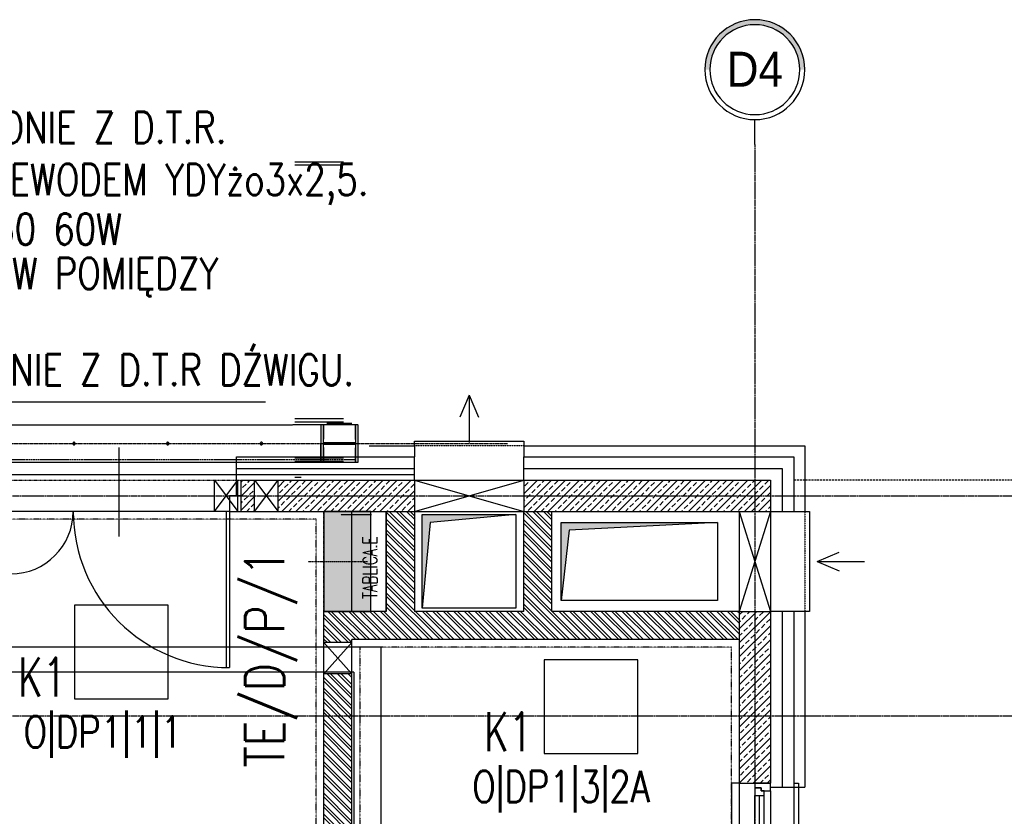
# Model space of a CAD drawing. Header units: inches. Extents: x 788 to 26783, y -4103 to 21.
# Tile 9 of 101: x 1772 to 2403, y -2890 to -2380. Entities that reach past the tile are written whole.
import ezdxf
from ezdxf.enums import TextEntityAlignment as Align

# ---------------------------------------------------------------- set-up
doc = ezdxf.new("R2010")
doc.units = ezdxf.units.IN
doc.header["$MEASUREMENT"] = 0
for name, pattern in [('CENTER', [2, 1.25, -0.25, 0.25, -0.25]), ('DASHDOT', [1, 0.5, -0.25, 0, -0.25]), ('DASHED', [0.75, 0.5, -0.25]), ('DASHED2', [0.375, 0.25, -0.125]), ('DIVIDE', [31.75, 12.7, -6.35, 0, -6.35, 0, -6.35])]:
    doc.linetypes.add(name, pattern=pattern)
for name, color, linetype in [('Det-metal', 141, 'Continuous'), ('Drz---drzwi', 5, 'Continuous'), ('E-90', 6, 'Continuous'), ('E35', 6, 'Continuous'), ('E50', 3, 'Continuous'), ('Fas-balustrada-widok', 114, 'Continuous'), ('Ins-el', 232, 'Continuous'), ('Ins-el-opis', 232, 'Continuous'), ('ins-kan-deszcz', 132, 'Continuous'), ('Ins-went', 141, 'Continuous'), ('Ins-wod', 4, 'Continuous'), ('m-went-nawiew', 152, 'Continuous'), ('Okn---okna', 5, 'Continuous'), ('Os-osie', 1, 'CENTER'), ('Os-osie glowne', 1, 'CENTER'), ('Os-osie-opis', 2, 'Continuous'), ('Sc-beton', 7, 'Continuous'), ('Sc-beton-hatch', 86, 'Continuous'), ('Sc-cegla pustak', 42, 'Continuous'), ('Sc-cegla pustak-hatch', 8, 'Continuous'), ('Sc-izolacja term-styropian', 151, 'STYROPIAN-KA'), ('Sc-kamien', 31, 'Continuous'), ('Sc-nadproza kon', 5, 'DASHED2'), ('Suf-widok', 8, 'Continuous'), ('W-idok', 8, 'Continuous'), ('W-idok nad', 5, 'DASHED2'), ('W-otwor-strop', 1, 'Continuous'), ('W-przebicia-ściany', 223, 'Continuous')]:
    doc.layers.add(name, color=color, linetype=linetype)
doc.styles.add('dwg_opis duży', font='ARIAL.TTF', dxfattribs={"width": 0.9})
doc.styles.add('ROMANS', font='romans', dxfattribs={"width": 0.85})
doc.linetypes.add('BATTING', pattern='A,0.0001,-0.1,[134,ltypeshp.shx,S=0.1,R=0,X=-0.1,Y=0],-0.2,[134,ltypeshp.shx,S=0.1,R=180,X=0.1,Y=0],-0.1', length=0.4001)
doc.linetypes.add('STYROPIAN-KA', pattern='A,0.0001,-0.1,[135,ltypeshp.shx,S=0.1,R=0,X=-0.1,Y=0],0,[135,ltypeshp.shx,S=0.1,R=180,X=0.1,Y=0],-0.1', length=0.2001)
pattern_1 = [(45, (-49840.571, 59645.477), (-4.49012806, 4.49012806), []), (45, (-49836.081, 59645.477), (-4.49012806, 4.49012806), [3.175, -1.5875])]

# ---------------------------------------------------------------- blocks, each defined once
blk = doc.blocks.new('_FKHJK')
for p, q in [((-10, 0), (-15, 0)), ((-15, 0), (-15, -150)), ((25, 0), (28, 0)), ((28, 0), (28, -150)), ((10, -5), (10, -145)), ((0, -142), (0, -8)), ((3, -142), (3, -8)), ((6, -142), (6, -8)), ((-15, -150), (-10, -150)), ((28, -150), (25, -150))]:
    blk.add_line(p, q)
at = {"linetype": 'DASHED2'}
for p, q in [((-10, 0), (-10, -150)), ((25, 0), (25, -150))]:
    blk.add_line(p, q, dxfattribs=at)
for points in [[(10, -5), (10, 0), (0, 0), (0, -3), (4, -3), (4, -5)], [(6, -8), (6, -5), (4, -5), (4, -3), (0, -3), (0, -5), (0, -8)], [(6, -142), (6, -145), (4, -145), (4, -147), (0, -147), (0, -145), (0, -142)], [(10, -145), (10, -150), (0, -150), (0, -147), (4, -147), (4, -145)]]:
    blk.add_lwpolyline(points, close=True)
blk = doc.blocks.new('_opis_osi_liczbowy')
blk.add_hatch(color=256).paths.add_polyline_path([(32, 32), (32, 28.8, -1), (32, -28.8), (32, -32, 1)])
for radius in [32, 28.8]:
    blk.add_circle((32, 0), radius)
at = {"style": 'dwg_opis duży', "width": 0.9}
blk.add_attdef('AXNAMEH', text='', height=22.4, rotation=90, dxfattribs=at).set_placement((32, 0), align=Align.MIDDLE_CENTER)
blk = doc.blocks.new('_DKGJHF')
at = {"ltscale": 7}
for p, q in [((-21.08, -77), (35.92, -77)), ((-5, -147.5), (-105, -147.5)), ((-5, -145.5), (-104.98, -145.5))]:
    blk.add_line(p, q, dxfattribs=at)
for points in [[(5, -7.5), (5, 0), (-5, 0), (-5, -7.5)], [(5, -155), (5, -147.5), (-5, -147.5), (-5, -155)]]:
    blk.add_lwpolyline(points, close=True, dxfattribs=at)
for points in [[(-45, -7.5), (-5, -7.5)], [(-5, -147.5), (-5, -7.5)]]:
    blk.add_lwpolyline(points, dxfattribs=at)
for centre, radius, start, end in [((-5, -7.5), 40, 180, 270), ((-5, -147.5), 100, 90, 180)]:
    blk.add_arc(centre, radius, start, end)
blk = doc.blocks.new('_STRZAŁKA_WENT')
for q in [(-6.02, -14.01), (0, -30.24), (6.02, -14.01)]:
    blk.add_line((0, 0), q)
blk = doc.blocks.new('opr_kas')
at = {"layer": 'E35', "linetype": 'Continuous', "ltscale": 0.3}
blk.add_lwpolyline([(-30, -30), (30, -30), (30, 30), (-30, 30)], close=True, dxfattribs=at)

msp = doc.modelspace()

# ---------------------------------------------------------------- hatches: boundary and pattern name
at = {"layer": 'E50'}
msp.add_hatch(color=256, dxfattribs=at).paths.add_polyline_path([(1996.98, -2695.03), (1966.98, -2695.03), (1966.98, -2759.03), (1996.98, -2759.03)])
at = {"layer": 'Sc-beton-hatch'}
h = msp.add_hatch(dxfattribs=at)
h.set_pattern_fill('ANSI33', color=256, style=0)
h.set_pattern_definition(pattern_1)
h.paths.add_polyline_path([(1937.63, -2685.03), (1937.63, -2695.03), (2024.98, -2695.03), (2024.98, -2685.03)])
h.paths.add_polyline_path([(2024.98, -2685.03), (2024.98, -2675.03), (1937.63, -2675.03), (1937.63, -2685.03)])
h.paths.add_polyline_path([(1913.98, -2675.03), (1913.98, -2685.03), (1922.63, -2685.03), (1922.63, -2675.03)])
h.paths.add_polyline_path([(1913.98, -2685.03), (1913.98, -2695.03), (1922.63, -2695.03), (1922.63, -2685.03)])
h = msp.add_hatch(dxfattribs=at)
h.set_pattern_fill('ANSI33', color=256, style=0)
h.set_pattern_definition(pattern_1)
h.paths.add_polyline_path([(2252.98, -2695.03), (2252.98, -2685.03), (2242.98, -2685.03), (2242.98, -2695.03)])
h.paths.add_polyline_path([(2252.98, -2685.03), (2252.98, -2675.03), (2242.98, -2675.03), (2242.98, -2685.03)])
h.paths.add_polyline_path([(2242.98, -2685.03), (2242.98, -2675.03), (2094.98, -2675.03), (2094.98, -2685.03)])
h.paths.add_polyline_path([(2094.98, -2685.03), (2094.98, -2695.03), (2232.98, -2695.03), (2242.98, -2695.03), (2242.98, -2685.03)])
h = msp.add_hatch(dxfattribs=at)
h.set_pattern_fill('ANSI33', color=256, style=0)
h.set_pattern_definition(pattern_1)
h.paths.add_polyline_path([(2252.98, -2759.03), (2242.98, -2759.03), (2242.98, -2826.03), (2252.98, -2826.03)])
h.paths.add_polyline_path([(2242.98, -2759.03), (2232.98, -2759.03), (2232.98, -2826.03), (2242.98, -2826.03)])
h.paths.add_polyline_path([(2242.98, -2826.03), (2232.98, -2826.03), (2232.98, -2869.03), (2242.98, -2869.03)])
h.paths.add_polyline_path([(2252.98, -2826.03), (2242.98, -2826.03), (2242.98, -2869.03), (2252.98, -2869.03)])
h.paths.add_polyline_path([(2234.52, -2789.08), (2251.44, -2789.08), (2251.44, -2806.33), (2234.52, -2806.33)], flags=9)
at = {"layer": 'Sc-cegla pustak-hatch'}
h = msp.add_hatch(dxfattribs=at)
h.set_pattern_fill('ANSI32', color=256, scale=0.5, angle=90, style=0)
h.set_pattern_definition([(135, (-49840.5713, 59645.477), (-3.36759605, -3.36759605), []), (135, (-49840.5713, 59647.722), (-3.36759605, -3.36759605), [])])
h.paths.add_polyline_path([(1984.98, -2826.03), (1966.98, -2826.03), (1966.98, -2963.03), (1984.98, -2963.03)])
h.paths.add_polyline_path([(1984.98, -2826.03), (1984.98, -2799.03), (1966.98, -2799.03), (1966.98, -2826.03)])
h.paths.add_polyline_path([(2024.98, -2759.03), (2024.98, -2695.03), (2006.98, -2695.03), (2006.98, -2759.03), (1966.98, -2759.03), (1966.98, -2779.03), (1984.98, -2779.03), (1984.98, -2777.03), (2082.22, -2777.03), (2082.22, -2759.03)])
h.paths.add_polyline_path([(2094.98, -2759.03), (2082.22, -2759.03), (2082.22, -2777.03), (2179.23, -2777.03), (2179.33, -2759.03), (2112.98, -2759.03), (2112.98, -2695.03), (2094.98, -2695.03)])
h.paths.add_polyline_path([(2232.98, -2777.03), (2232.98, -2759.03), (2179.33, -2759.03), (2179.23, -2777.03)])
h.paths.add_polyline_path([(1968.01, -2789.08), (1983.94, -2789.08), (1983.94, -2806.33), (1968.01, -2806.33)], flags=9)
h.paths.add_polyline_path([(2008.01, -2730.28), (2023.94, -2730.28), (2023.94, -2747.53), (2008.01, -2747.53)], flags=24)
h.paths.add_polyline_path([(2009.84, -2790.31), (2075.19, -2790.31), (2075.19, -2774.23), (2009.84, -2774.23)], flags=9)
h.paths.add_polyline_path([(2013.75, -2961.98), (2013.75, -2771.52), (1993.18, -2771.52), (1993.18, -2961.98)], flags=9)
h.paths.add_polyline_path([(2096.01, -2730.28), (2111.94, -2730.28), (2111.94, -2747.53), (2096.01, -2747.53)], flags=24)
h.paths.add_polyline_path([(2177, -2776), (2177, -2760.06), (2194.25, -2760.06), (2194.25, -2776)], flags=9)
at = {"layer": 'W-otwor-strop'}
for points in [[(2029.98, -2757.03), (2029.98, -2697.03), (2089.98, -2697.03), (2034.98, -2702.03)], [(2118.98, -2752.03), (2118.98, -2702.03), (2218.98, -2702.03), (2123.98, -2707.03)]]:
    msp.add_hatch(color=256, dxfattribs=at).paths.add_polyline_path(points)

# ---------------------------------------------------------------- linework, layer by layer
at = {"layer": 'Det-metal', "linetype": 'DASHED', "ltscale": 0.5}
for p, q in [((1726.98, -2639.53), (1946.98, -2639.53)), ((1964.98, -2639.53), (1946.98, -2639.53)), ((1964.98, -2639.53), (1964.98, -2651.03)), ((1966.68, -2639.53), (1964.98, -2639.53)), ((1964.98, -2639.53), (1964.98, -2663.53)), ((1966.68, -2639.53), (1966.68, -2648.93)), ((1987.28, -2639.53), (1966.68, -2639.53)), ((1966.68, -2651.03), (1966.68, -2639.53)), ((1968.98, -2638.53), (1984.98, -2638.53)), ((1987.28, -2648.93), (1987.28, -2639.53)), ((1987.28, -2639.53), (1987.28, -2651.03)), ((1988.98, -2639.53), (1987.28, -2639.53)), ((1988.98, -2663.53), (1988.98, -2639.53)), ((1806.2, -2651.35), (1806.18, -2651.53)), ((1806.18, -2651.53), (1806.2, -2651.71)), ((1806.26, -2651.18), (1806.2, -2651.35)), ((1806.2, -2651.71), (1806.26, -2651.88)), ((1806.35, -2651.03), (1806.26, -2651.18)), ((1806.26, -2651.88), (1806.35, -2652.03)), ((1806.48, -2650.91), (1806.35, -2651.03)), ((1806.35, -2652.03), (1806.48, -2652.16)), ((1806.63, -2650.81), (1806.48, -2650.91)), ((1806.48, -2652.16), (1806.63, -2652.25)), ((1806.8, -2650.75), (1806.63, -2650.81)), ((1806.63, -2652.25), (1806.8, -2652.31)), ((1806.98, -2650.73), (1806.8, -2650.75)), ((1806.8, -2652.31), (1806.98, -2652.33)), ((1807.15, -2650.75), (1806.98, -2650.73)), ((1806.98, -2652.33), (1807.15, -2652.31)), ((1807.32, -2650.81), (1807.15, -2650.75)), ((1807.15, -2652.31), (1807.32, -2652.25)), ((1807.47, -2650.91), (1807.32, -2650.81)), ((1807.32, -2652.25), (1807.47, -2652.16)), ((1807.6, -2651.03), (1807.47, -2650.91)), ((1807.47, -2652.16), (1807.6, -2652.03)), ((1807.7, -2651.18), (1807.6, -2651.03)), ((1807.6, -2652.03), (1807.7, -2651.88)), ((1807.76, -2651.35), (1807.7, -2651.18)), ((1807.7, -2651.88), (1807.76, -2651.71)), ((1807.78, -2651.53), (1807.76, -2651.35)), ((1807.76, -2651.71), (1807.78, -2651.53)), ((1866.2, -2651.35), (1866.18, -2651.53)), ((1866.18, -2651.53), (1866.2, -2651.71)), ((1866.26, -2651.18), (1866.2, -2651.35)), ((1866.2, -2651.71), (1866.26, -2651.88)), ((1866.35, -2651.03), (1866.26, -2651.18)), ((1866.26, -2651.88), (1866.35, -2652.03)), ((1866.48, -2650.91), (1866.35, -2651.03)), ((1866.35, -2652.03), (1866.48, -2652.16)), ((1866.63, -2650.81), (1866.48, -2650.91)), ((1866.48, -2652.16), (1866.63, -2652.25)), ((1866.8, -2650.75), (1866.63, -2650.81)), ((1866.63, -2652.25), (1866.8, -2652.31)), ((1866.98, -2650.73), (1866.8, -2650.75)), ((1866.8, -2652.31), (1866.98, -2652.33)), ((1867.15, -2650.75), (1866.98, -2650.73)), ((1866.98, -2652.33), (1867.15, -2652.31)), ((1867.32, -2650.81), (1867.15, -2650.75)), ((1867.15, -2652.31), (1867.32, -2652.25)), ((1867.47, -2650.91), (1867.32, -2650.81)), ((1867.32, -2652.25), (1867.47, -2652.16)), ((1867.6, -2651.03), (1867.47, -2650.91)), ((1867.47, -2652.16), (1867.6, -2652.03)), ((1867.7, -2651.18), (1867.6, -2651.03)), ((1867.6, -2652.03), (1867.7, -2651.88)), ((1867.76, -2651.35), (1867.7, -2651.18)), ((1867.7, -2651.88), (1867.76, -2651.71)), ((1867.78, -2651.53), (1867.76, -2651.35)), ((1867.76, -2651.71), (1867.78, -2651.53)), ((1926.2, -2651.35), (1926.18, -2651.53)), ((1926.18, -2651.53), (1926.2, -2651.71)), ((1926.26, -2651.18), (1926.2, -2651.35)), ((1926.2, -2651.71), (1926.26, -2651.88)), ((1926.35, -2651.03), (1926.26, -2651.18)), ((1926.26, -2651.88), (1926.35, -2652.03)), ((1926.48, -2650.91), (1926.35, -2651.03)), ((1926.35, -2652.03), (1926.48, -2652.16)), ((1926.63, -2650.81), (1926.48, -2650.91)), ((1926.48, -2652.16), (1926.63, -2652.25)), ((1926.8, -2650.75), (1926.63, -2650.81)), ((1926.63, -2652.25), (1926.8, -2652.31)), ((1926.98, -2650.73), (1926.8, -2650.75)), ((1926.8, -2652.31), (1926.98, -2652.33)), ((1927.15, -2650.75), (1926.98, -2650.73)), ((1926.98, -2652.33), (1927.15, -2652.31)), ((1927.32, -2650.81), (1927.15, -2650.75)), ((1927.15, -2652.31), (1927.32, -2652.25)), ((1927.47, -2650.91), (1927.32, -2650.81)), ((1927.32, -2652.25), (1927.47, -2652.16)), ((1927.6, -2651.03), (1927.47, -2650.91)), ((1927.47, -2652.16), (1927.6, -2652.03)), ((1927.7, -2651.18), (1927.6, -2651.03)), ((1927.6, -2652.03), (1927.7, -2651.88)), ((1927.76, -2651.35), (1927.7, -2651.18)), ((1927.7, -2651.88), (1927.76, -2651.71)), ((1927.78, -2651.53), (1927.76, -2651.35)), ((1927.76, -2651.71), (1927.78, -2651.53)), ((1964.98, -2651.03), (1964.98, -2652.03)), ((1964.98, -2663.53), (1964.98, -2652.03)), ((1987.28, -2651.03), (1966.68, -2651.03)), ((1966.68, -2651.03), (1968.78, -2651.03)), ((1966.68, -2652.03), (1987.28, -2652.03)), ((1966.68, -2663.53), (1966.68, -2652.03)), ((1968.78, -2652.03), (1966.68, -2652.03)), ((1966.68, -2654.13), (1966.68, -2663.53)), ((1968.78, -2651.03), (1985.18, -2651.03)), ((1985.18, -2652.03), (1968.78, -2652.03)), ((1976.58, -2651.03), (1975.78, -2651.03)), ((1985.18, -2651.03), (1987.28, -2651.03)), ((1987.28, -2652.03), (1985.18, -2652.03)), ((1987.28, -2652.03), (1987.28, -2663.53)), ((1987.28, -2663.53), (1987.28, -2654.13)), ((1726.98, -2663.53), (1946.98, -2663.53)), ((1946.98, -2663.53), (1964.98, -2663.53)), ((1964.98, -2663.53), (1966.68, -2663.53)), ((1966.68, -2663.53), (1987.28, -2663.53)), ((1987.28, -2663.53), (1988.98, -2663.53))]:
    msp.add_line(p, q, dxfattribs=at)
msp.add_lwpolyline([(2024.98, -2671.53), (1576.98, -2671.53)], dxfattribs=at)
at = {"layer": 'E35'}
msp.add_line((1929.6, -2624.98), (1331.18, -2624.98), dxfattribs=at)
at = {"layer": 'E35', "linetype": 'Continuous', "ltscale": 0.3}
msp.add_lwpolyline([(2107.98, -2850.03), (2167.98, -2850.03), (2167.98, -2790.03), (2107.98, -2790.03)], close=True, dxfattribs=at)
at = {"layer": 'E50'}
msp.add_lwpolyline([(1966.98, -2695.03), (1966.98, -2759.03), (1996.98, -2759.03), (1996.98, -2695.03)], close=True, dxfattribs=at)
at = {"layer": 'Fas-balustrada-widok'}
for points in [[(1948.48, -2471.03), (1979.48, -2471.03)], [(1948.48, -2473.03), (1979.48, -2473.03)], [(1948.48, -2635.53), (1979.48, -2635.53)], [(1948.48, -2637.53), (1979.48, -2637.53)], [(1948.48, -2660.72), (1979.48, -2660.72)], [(1948.48, -2662.72), (1979.48, -2662.72)], [(1952.48, -2673.2), (1948.48, -2673.2)]]:
    msp.add_lwpolyline(points, dxfattribs=at)
at = {"layer": 'Ins-el'}
msp.add_lwpolyline([(1984.98, -2695.03), (2006.98, -2695.03), (2006.98, -2759.03), (1984.98, -2759.03)], close=True, dxfattribs=at)
at = {"layer": 'ins-kan-deszcz', "linetype": 'DASHED', "ltscale": 0.5}
msp.add_lwpolyline([(1997.43, -2697.1), (1977.92, -2697.1)], dxfattribs=at)
at = {"layer": 'Ins-wod', "linetype": 'DASHED', "ltscale": 0.5}
for p, q in [((2003.68, -2782.03), (1762.84, -2782.03)), ((1986.18, -2798.03), (1746.84, -2798.03))]:
    msp.add_line(p, q, dxfattribs=at)
at = {"layer": 'Ins-wod', "linetype": 'DASHED2'}
for points in [[(2003.68, -3509.03), (2003.68, -2782.03)], [(1986.18, -2798.03), (1986.18, -3457.34)]]:
    msp.add_lwpolyline(points, dxfattribs=at)
at = {"layer": 'm-went-nawiew'}
msp.add_line((2232.98, -2695.03), (2232.98, -2759.03), dxfattribs=at)
at = {"layer": 'Os-osie', "ltscale": 0.5}
msp.add_line((1589.41, -2651.53), (2084.54, -2651.53), dxfattribs=at)
at = {"layer": 'Os-osie', "ltscale": 0.2}
msp.add_lwpolyline([(1956.98, -2727.03), (1994.98, -2727.03)], dxfattribs=at)
at = {"layer": 'Os-osie glowne'}
for points in [[(2242.98, -2460.03), (2242.98, -4022.92)], [(867.98, -2685.03), (3562.53, -2685.03)], [(867.98, -2826.03), (3562.53, -2826.03)]]:
    msp.add_lwpolyline(points, dxfattribs=at)
at = {"layer": 'Os-osie-opis'}
msp.add_lwpolyline([(2242.98, -2460.03), (2242.98, -2444.03)], dxfattribs=at)
at = {"layer": 'Sc-beton'}
for p, q in [((2252.98, -2675.03), (2252.98, -2869.03)), ((1913.98, -2695.03), (2232.98, -2695.03))]:
    msp.add_line(p, q, dxfattribs=at)
for points in [[(1913.98, -2675.03), (2252.98, -2675.03)], [(1913.98, -2695.03), (1913.98, -2675.03)], [(2232.98, -2695.03), (2232.98, -2869.03)], [(2232.98, -2869.03), (2252.98, -2869.03)]]:
    msp.add_lwpolyline(points, dxfattribs=at)
at = {"layer": 'Sc-cegla pustak'}
for p, q in [((2094.98, -2759.03), (2094.98, -2695.03)), ((2112.98, -2759.03), (2112.98, -2695.03)), ((2232.98, -2777.03), (1984.98, -2777.03))]:
    msp.add_line(p, q, dxfattribs=at)
for points in [[(2006.98, -2759.03), (2006.98, -2695.03)], [(2024.98, -2695.03), (2024.98, -2759.03)], [(1966.98, -2963.03), (1966.98, -2759.03)], [(2006.98, -2759.03), (1966.98, -2759.03)], [(2091.98, -2759.03), (2024.98, -2759.03)], [(2094.98, -2759.03), (2024.98, -2759.03)], [(2232.98, -2759.03), (2112.98, -2759.03)], [(2232.98, -2759.03), (2112.98, -2759.03)], [(1984.98, -2963.03), (1984.98, -2777.03)]]:
    msp.add_lwpolyline(points, dxfattribs=at)
at = {"layer": 'Sc-izolacja term-styropian', "linetype": 'ByBlock'}
for p, q in [((2024.98, -2675.03), (2024.98, -2660.03)), ((2094.98, -2675.03), (2094.98, -2660.03)), ((2267.98, -2660.03), (2267.98, -2695.03)), ((2267.98, -2759.03), (2267.98, -2871.53))]:
    msp.add_line(p, q, dxfattribs=at)
at = {"layer": 'Sc-izolacja term-styropian', "linetype": 'BATTING', "ltscale": 0.35}
for p, q in [((2260.48, -2667.53), (2260.48, -2695.03)), ((2260.48, -2759.03), (2260.48, -2871.53))]:
    msp.add_line(p, q, dxfattribs=at)
at = {"layer": 'Sc-izolacja term-styropian', "linetype": 'ByBlock'}
for points in [[(1910.98, -2660.03), (2024.98, -2660.03)], [(1910.98, -2685.03), (1910.98, -2660.03)], [(2094.98, -2660.03), (2119.36, -2660.03)], [(2119.36, -2660.03), (2267.98, -2660.03)], [(2252.98, -2695.03), (2267.98, -2695.03)], [(2267.98, -2759.03), (2252.98, -2759.03)], [(2252.98, -2871.53), (2267.98, -2871.53)]]:
    msp.add_lwpolyline(points, dxfattribs=at)
at = {"layer": 'Sc-izolacja term-styropian', "linetype": 'BATTING', "ltscale": 0.35}
for points in [[(1910.98, -2667.53), (2024.98, -2667.53)], [(2094.98, -2667.53), (2260.48, -2667.53)]]:
    msp.add_lwpolyline(points, dxfattribs=at)
at = {"layer": 'Sc-kamien'}
for p, q in [((2274.98, -2653.03), (2274.98, -2695.03)), ((2274.98, -2759.03), (2274.98, -2871.53))]:
    msp.add_line(p, q, dxfattribs=at)
for points in [[(1995.98, -2653.03), (2024.98, -2653.03)], [(2024.98, -2653.03), (2024.98, -2660.03)], [(2094.98, -2653.03), (2119.36, -2653.03)], [(2094.98, -2653.03), (2094.98, -2660.03)], [(2119.36, -2653.03), (2274.98, -2653.03)], [(2267.98, -2695.03), (2274.98, -2695.03)], [(2274.98, -2759.03), (2267.98, -2759.03)], [(2267.98, -2871.53), (2274.98, -2871.53)]]:
    msp.add_lwpolyline(points, dxfattribs=at)
at = {"layer": 'Sc-nadproza kon', "linetype": 'DASHDOT', "ltscale": 0.5}
for points in [[(1761.98, -2675.03), (1913.98, -2675.03)], [(1966.98, -2759.03), (1966.98, -2695.03)], [(1984.98, -2759.03), (1984.98, -2695.03)]]:
    msp.add_lwpolyline(points, dxfattribs=at)
at = {"layer": 'Suf-widok', "linetype": 'DIVIDE', "ltscale": 0.02}
for points in [[(1711.98, -2700.03), (1711.98, -3055.03), (1738.98, -3055.03), (1738.98, -3175.03), (1442.98, -3175.03), (1442.98, -3370.03), (1372.98, -3370.03), (1372.98, -3516.03), (1961.98, -3516.03), (1961.98, -2700.03)], [(2227.98, -2782.03), (2227.98, -2782.03), (1989.98, -2782.03), (1989.98, -3074.03), (2227.98, -3074.03), (2227.98, -2782.03)]]:
    msp.add_lwpolyline(points, close=True, dxfattribs=at)
at = {"layer": 'W-idok'}
for points in [[(2024.98, -2653.03), (2024.98, -2650.03), (2094.98, -2650.03), (2094.98, -2653.03)], [(2274.98, -2695.03), (2277.98, -2695.03), (2277.98, -2759.03), (2274.98, -2759.03)]]:
    msp.add_lwpolyline(points, dxfattribs=at)
at = {"layer": 'W-idok', "linetype": 'DASHED', "ltscale": 0.3}
for points in [[(2094.98, -2653.03), (2024.98, -2653.03)], [(2274.98, -2695.03), (2274.98, -2759.03)]]:
    msp.add_lwpolyline(points, dxfattribs=at)
at = {"layer": 'W-idok', "linetype": 'DASHED'}
msp.add_lwpolyline([(1686.98, -2661.72), (1986.98, -2661.72)], dxfattribs=at)
at = {"layer": 'W-idok nad', "ltscale": 5}
msp.add_line((3067.98, -2675.03), (2267.98, -2675.03), dxfattribs=at)
at = {"layer": 'W-otwor-strop'}
for points in [[(2029.98, -2697.03), (2089.98, -2697.03), (2089.98, -2757.03), (2029.98, -2757.03)], [(2029.98, -2757.03), (2029.98, -2697.03), (2089.98, -2697.03), (2034.98, -2702.03)], [(2118.98, -2702.03), (2218.98, -2702.03), (2218.98, -2752.03), (2118.98, -2752.03)], [(2118.98, -2752.03), (2118.98, -2702.03), (2218.98, -2702.03), (2123.98, -2707.03)]]:
    msp.add_lwpolyline(points, close=True, dxfattribs=at)
at = {"layer": 'W-przebicia-ściany'}
for p, q in [((2232.98, -2695.03), (2252.98, -2695.03)), ((2232.98, -2759.03), (2252.98, -2759.03))]:
    msp.add_line(p, q, dxfattribs=at)
for points in [[(1896.98, -2695.03), (1896.98, -2675.03)], [(1896.98, -2675.03), (1911.98, -2695.03)], [(1896.98, -2695.03), (1911.98, -2675.03)], [(1911.98, -2695.03), (1911.98, -2675.03)], [(1922.63, -2695.03), (1922.63, -2675.03)], [(1922.63, -2675.03), (1937.63, -2695.03)], [(1922.63, -2695.03), (1937.63, -2675.03)], [(1937.63, -2695.03), (1937.63, -2675.03)], [(2024.98, -2675.03), (2024.98, -2695.03)], [(2024.98, -2675.03), (2094.98, -2695.03)], [(2024.98, -2695.03), (2094.98, -2675.03)], [(2094.98, -2675.03), (2094.98, -2695.03)], [(2252.98, -2695.03), (2232.98, -2759.03)], [(2232.98, -2695.03), (2252.98, -2759.03)], [(1984.98, -2779.03), (1966.98, -2779.03)], [(1984.98, -2779.03), (1966.98, -2799.03)], [(1984.98, -2799.03), (1966.98, -2779.03)], [(1984.98, -2799.03), (1966.98, -2799.03)]]:
    msp.add_lwpolyline(points, dxfattribs=at)

# ---------------------------------------------------------------- block references
at = {"layer": 'Drz---drzwi', "rotation": 90}
msp.add_blockref('_DKGJHF', (1758.98, -2690.03), dxfattribs=at)
at = {"layer": 'E35'}
msp.add_blockref('opr_kas', (1837.25, -2785.03), dxfattribs=at)
at = {"layer": 'Ins-went', "xscale": -1}
msp.add_blockref('_STRZAŁKA_WENT', (2059.98, -2620.6), dxfattribs=at)
at = {"layer": 'Ins-went', "xscale": -1, "rotation": 90}
msp.add_blockref('_STRZAŁKA_WENT', (2282.98, -2727.03), dxfattribs=at)
at = {"layer": 'Okn---okna'}
msp.add_blockref('_FKHJK', (2242.98, -2869.03), dxfattribs=at)
at = {"layer": 'Os-osie-opis'}
ref = msp.add_blockref('_opis_osi_liczbowy', (2242.98, -2444.03), dxfattribs=dict(at, xscale=-1, rotation=270))
ref.add_attrib('AXNAMEH', 'D4', dxfattribs={"layer": '0', "height": 22.4, "style": 'dwg_opis duży', "width": 0.9}).set_placement((2242.98, -2411.74), align=Align.MIDDLE_CENTER)

# ---------------------------------------------------------------- texts
at = {"layer": 'E-90', "style": 'ROMANS', "width": 0.8}
for s, p in [('O|DP1|1|1', (1825.46, -2837.67)), ('O|DP1|3|2A', (2118.93, -2872.67))]:
    msp.add_text(s, height=20, rotation=360, dxfattribs=at).set_placement(p, align=Align.MIDDLE)
at = {"layer": 'E35', "style": 'ROMANS', "width": 0.8}
for s, p in [('OŚWIETLENIE SZYBÓW WINDOWYCH ZGODNIE Z D.T.R.', (1340.98, -2459.03)), ('URZĄDZEŃ. INSTALACJA WYKONANA PRZEWODEM YDYżo3x2,5.', (1339.31, -2492.43)), ('OPRAWY TYPU KANAŁOWEGO np. OKPZ60 60W', (1339.31, -2524.15)), ('ROMIESZCZONE NA WYSOKOŚCI STROPÓW POMIĘDZY', (1339.31, -2552.54)), ('GNIAZDO WTYKOWE UMIESZCZONE ZGODNIE Z D.T.R DŹWIGU.', (1337.64, -2614.32))]:
    msp.add_text(s, height=20, dxfattribs=at).set_placement(p)
at = {"layer": 'E35', "style": 'ROMANS', "width": 0.7}
for p in [(1786.63, -2801.14), (2085.05, -2836.14)]:
    msp.add_text('K1', height=25, dxfattribs=at).set_placement(p, align=Align.MIDDLE)
at = {"layer": 'E50', "style": 'ROMANS', "width": 0.8}
msp.add_text('TE/D/P/1', height=25, rotation=90, dxfattribs=at).set_placement((1941.53, -2859.06))
at = {"layer": 'Ins-el-opis', "style": 'ROMANS', "width": 0.7}
msp.add_text('TABLICA.E', height=9, rotation=90, dxfattribs=at).set_placement((2001.01, -2750.95))

doc.saveas('drawing.dxf')
